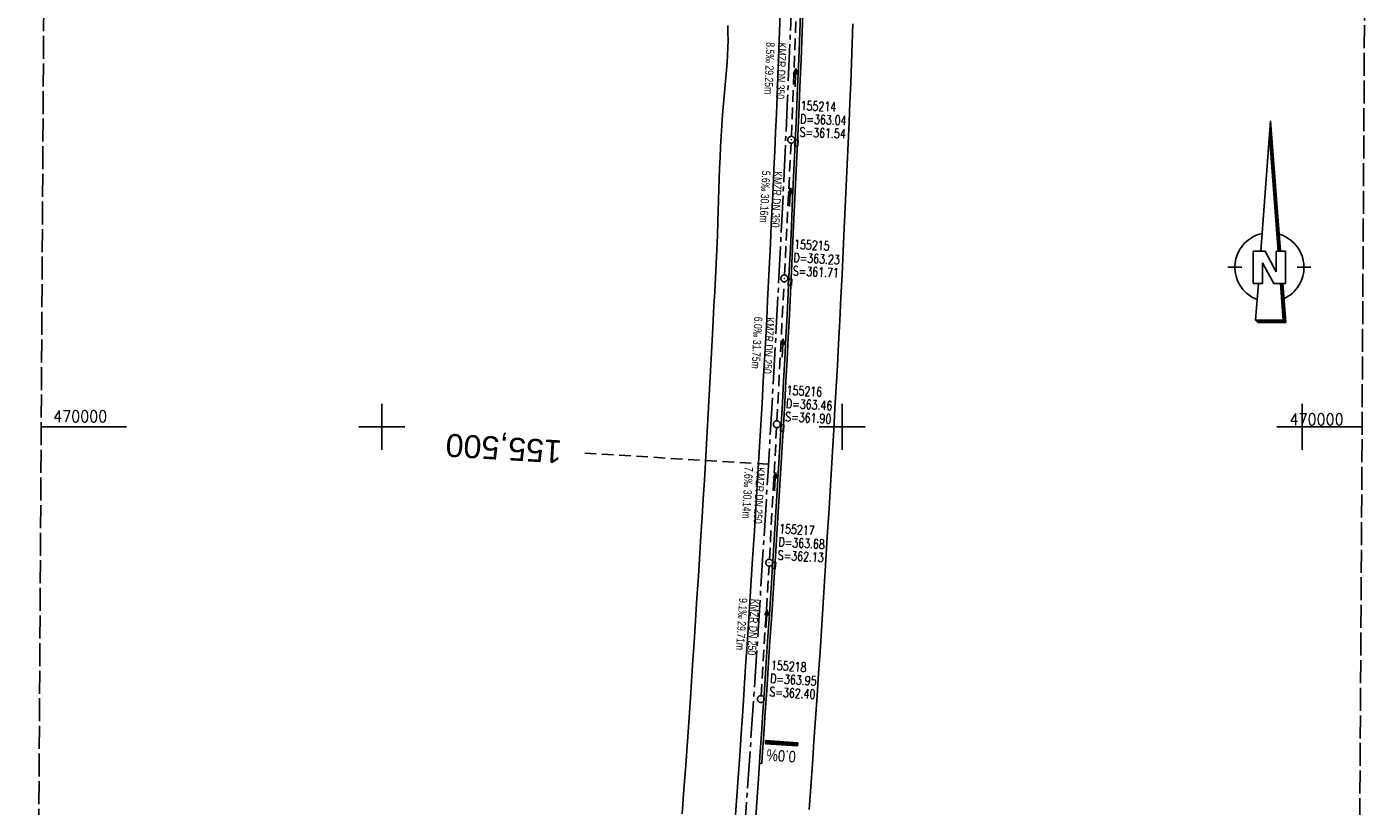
# Model space of a CAD drawing. Extents: x 511023 to 511316, y 469476 to 470403.
# Tile 3 of 4: x 511023 to 511315, y 469918 to 470087. Entities that reach past the tile are written whole.
import ezdxf
from ezdxf.enums import TextEntityAlignment as Align

# ---------------------------------------------------------------- set-up
doc = ezdxf.new("R2010")
doc.units = 0
doc.header["$LTSCALE"] = 10
doc.header["$MEASUREMENT"] = 0
for name, pattern in [('ACHSE', [5.5, 4, -0.5, 0.5, -0.5]), ('LT00', [0]), ('LT14', [0.6, 0.5, -0.1]), ('LT17', [0.15, 0.1, -0.05]), ('STRICHLINIE2', [0.375, 0.25, -0.125])]:
    doc.linetypes.add(name, pattern=pattern)
doc.layers.get('0').update_dxf_attribs({"linetype": 'LT00'})
for name, color, linetype in [('-AX-020', 250, 'ACHSE'), ('-Halt-Pfeil', 4, 'LT00'), ('-Haltung', 7, 'STRICHLINIE2'), ('-Haltungsbeschriftung', 140, 'LT00'), ('-QUE-20O', 11, 'LT00'), ('-Schachtbeschriftung', 5, 'LT00'), ('-ST-20', 30, 'LT17'), ('1401', 7, 'Continuous'), ('V97_AFBR_BAB', 250, 'LT00'), ('V97_KA_PRUF', 182, 'LT00'), ('V97_RASTER', 250, 'LT00'), ('V97_RINNE', 182, 'LT00'), ('V97_SINKK', 182, 'LT00')]:
    doc.layers.add(name, color=color, linetype=linetype)
doc.layers.add('-BLATT_97-RAND', color=7, linetype='LT14', plot=False)
doc.styles.add('Beschrift', font='ARIAL.TTF')
doc.styles.add('Haltungsbeschriftung', font='ARIAL.TTF', dxfattribs={"width": 0.75})
doc.styles.add('schachtbeschriftung', font='romans.shx', dxfattribs={"width": 0.75, "height": 2})
doc.styles.get("Standard").update_dxf_attribs({"font": 'romans.shx'})

# ---------------------------------------------------------------- blocks, each defined once
blk = doc.blocks.new('SYMB1401')
at = {"layer": '1401'}
for p, q in [((-2.1, -28.35), (0, 0)), ((0, 0), (2.15, -28.35)), ((1.75, -28.35), (-0.2, -2.68)), ((1.8, -28.35), (-0.17, -2.34)), ((1.85, -28.35), (-0.15, -2.01)), ((1.9, -28.35), (-0.12, -1.68)), ((1.95, -28.35), (-0.1, -1.34)), ((2, -28.35), (-0.07, -1.01)), ((2.05, -28.35), (-0.05, -0.67)), ((2.1, -28.35), (-0.02, -0.34)), ((1.65, -28.35), (-0.25, -3.35)), ((1.7, -28.35), (-0.22, -3.01)), ((-3.75, -35.35), (-3.75, -28.35)), ((-3.75, -28.35), (-1.2, -28.35)), ((1.25, -32.8), (-1.2, -28.35)), ((1.25, -32.8), (1.25, -28.35)), ((3.25, -28.35), (1.25, -28.35)), ((3.25, -28.35), (3.25, -35.35)), ((-9.25, -31.85), (-6.25, -31.85)), ((0.7, -35.35), (-1.75, -30.9)), ((-1.75, -30.9), (-1.75, -35.35)), ((5.75, -31.85), (8.75, -31.85)), ((-1.75, -35.35), (-3.75, -35.35)), ((-2.65, -35.35), (-3.25, -43.35)), ((3.25, -35.35), (0.7, -35.35)), ((2.75, -43.35), (2.15, -35.35)), ((2.8, -43.4), (2.2, -35.35)), ((3.3, -43.85), (2.65, -35.35)), ((-3.25, -43.35), (2.75, -43.35)), ((-3.2, -43.4), (2.8, -43.4))]:
    blk.add_line(p, q, dxfattribs=at)
for points in [[(-7.74, -32.11), (-7.75, -31.56), (-7.7, -31.01), (-7.62, -30.47), (-7.51, -29.93), (-7.35, -29.4), (-7.15, -28.89), (-6.92, -28.39), (-6.65, -27.91), (-6.34, -27.45), (-6.01, -27.02), (-5.64, -26.61), (-5.24, -26.23), (-4.82, -25.88), (-4.37, -25.56), (-3.9, -25.28), (-3.41, -25.03), (-2.9, -24.81), (-2.38, -24.64), (-1.85, -24.5)], [(1.85, -24.65), (2.37, -24.82), (2.88, -25.03), (3.37, -25.28), (3.85, -25.57), (4.3, -25.88), (4.72, -26.23), (5.12, -26.61), (5.49, -27.02), (5.83, -27.45), (6.13, -27.91), (6.41, -28.39), (6.64, -28.89), (6.84, -29.4), (7, -29.93), (7.12, -30.47), (7.2, -31.01), (7.24, -31.56), (7.25, -32.11)], [(-2.9, -38.85), (-3.41, -38.64), (-3.9, -38.39), (-4.37, -38.1), (-4.81, -37.78), (-5.24, -37.43), (-5.64, -37.05), (-6, -36.64), (-6.34, -36.21), (-6.64, -35.75), (-6.91, -35.27), (-7.15, -34.78), (-7.35, -34.26), (-7.5, -33.74), (-7.62, -33.2), (-7.7, -32.66), (-7.74, -32.11)], [(7.25, -32.11), (7.21, -32.66), (7.13, -33.21), (7.01, -33.74), (6.85, -34.27), (6.65, -34.78), (6.42, -35.28), (6.15, -35.76), (5.84, -36.22), (5.5, -36.66), (5.13, -37.07), (4.74, -37.45), (4.31, -37.8), (3.86, -38.12), (3.39, -38.4), (2.9, -38.65)], [(-3.15, -43.45), (2.85, -43.45), (2.25, -35.35)], [(-3.1, -43.5), (2.9, -43.5), (2.3, -35.35)], [(-3.05, -43.55), (2.95, -43.55), (2.35, -35.35)], [(-3, -43.6), (3, -43.6), (2.4, -35.35)], [(-2.95, -43.65), (3.05, -43.65), (2.45, -35.35)], [(-2.9, -43.7), (3.1, -43.7), (2.5, -35.35)], [(-2.85, -43.75), (3.15, -43.75), (2.55, -35.35)], [(-2.8, -43.8), (3.2, -43.8), (2.6, -35.35)], [(-2.78, -43.82), (3.25, -43.82), (2.62, -35.35)], [(-3.25, -43.35), (-2.75, -43.85), (3.3, -43.85)]]:
    blk.add_lwpolyline(points, dxfattribs=at)
blk = doc.blocks.new('SYMB0652')
at = {"color": 0, "linetype": 'ByBlock'}
blk.add_lwpolyline([(-0.15, -0.075), (0.15, -0.075), (0.15, 0.075), (-0.15, 0.075), (-0.15, -0.075)], dxfattribs=at)
blk = doc.blocks.new('SYMB0003')
at = {"color": 0, "linetype": 'ByBlock'}
for p, q in [((-0.015712, 0), (0.010166, 0.012015)), ((0, -0.021257), (-0.015712, 0)), ((0.010166, 0.012015), (0, -0.021257))]:
    blk.add_line(p, q, dxfattribs=at)
for points in [[(-0.031395, 0.499013), (-0.093691, 0.491144), (-0.154509, 0.475528), (-0.21289, 0.452414), (-0.267913, 0.422164), (-0.318712, 0.385257), (-0.364484, 0.342274), (-0.404509, 0.293893), (-0.438154, 0.240877), (-0.464888, 0.184062), (-0.484292, 0.124345), (-0.496058, 0.062667), (-0.5, 0)], [(-0.5, 0), (-0.496058, -0.062667), (-0.484292, -0.124345), (-0.464888, -0.184062), (-0.438154, -0.240877), (-0.404509, -0.293893), (-0.364485, -0.342274), (-0.318712, -0.385257), (-0.267914, -0.422164), (-0.21289, -0.452414), (-0.154509, -0.475529), (-0.093691, -0.491144), (-0.031395, -0.499014), (0.031395, -0.499014)], [(0.5, 0), (0.496057, 0.062667), (0.484292, 0.124345), (0.464888, 0.184062), (0.438153, 0.240877), (0.404509, 0.293893), (0.364484, 0.342274), (0.318712, 0.385257), (0.267913, 0.422164), (0.21289, 0.452414), (0.154509, 0.475528), (0.093691, 0.491144), (0.031395, 0.499013), (-0.031395, 0.499013)], [(0.031395, -0.499014), (0.093691, -0.491144), (0.154509, -0.475529), (0.21289, -0.452414), (0.267914, -0.422164), (0.318712, -0.385257), (0.364485, -0.342274), (0.404509, -0.293893), (0.438154, -0.240877), (0.464889, -0.184062), (0.484292, -0.124345), (0.496058, -0.062667), (0.5, 0)]]:
    blk.add_lwpolyline(points, dxfattribs=at)
blk = doc.blocks.new('SYMB0070')
at = {"color": 0, "linetype": 'ByBlock'}
for p, q in [((-0.5, 0), (0.2, 0)), ((0.5, 0), (0.2, 0.1)), ((0.2, 0.1), (0.2, 0)), ((0.468, 0), (0.21, 0.086)), ((0.21, 0.086), (0.21, -0.086)), ((0.21, -0.086), (0.468, 0)), ((0.22, -0.072), (0.437, 0)), ((0.23, -0.058), (0.405, 0)), ((0.24, -0.045), (0.374, 0)), ((0.342, 0), (0.25, 0.031)), ((0.25, 0.031), (0.25, -0.031)), ((0.25, -0.031), (0.342, 0)), ((0.26, -0.017), (0.31, 0)), ((0.27, -0.003), (0.279, 0))]:
    blk.add_line(p, q, dxfattribs=at)
for points in [[(0.2, 0), (0.2, -0.1), (0.5, 0)], [(0.437, 0), (0.22, 0.072), (0.22, -0.072)], [(0.405, 0), (0.23, 0.058), (0.23, -0.058)], [(0.374, 0), (0.24, 0.045), (0.24, -0.045)], [(0.31, 0), (0.26, 0.017), (0.26, -0.017)], [(0.279, 0), (0.27, 0.003), (0.27, -0.003)]]:
    blk.add_lwpolyline(points, dxfattribs=at)

msp = doc.modelspace()

# ---------------------------------------------------------------- linework, layer by layer
at = {"layer": '-AX-020', "ltscale": 0.2, "flags": 128}
msp.add_lwpolyline([(511187.2, 470402.03), (511187.36, 470399.01), (511188.16, 470382.77), (511188.88, 470366.53), (511189.52, 470350.29), (511190.08, 470334.04), (511190.56, 470317.79), (511190.96, 470301.53), (511191.28, 470285.28), (511191.52, 470269.02), (511191.68, 470252.76), (511191.76, 470236.51), (511191.77, 470220.25), (511191.69, 470203.99), (511191.53, 470187.73), (511191.29, 470171.47), (511191.24, 470169.01), (511190.91, 470152.75), (511190.5, 470136.5), (511190.02, 470120.25), (511189.47, 470104), (511188.85, 470087.75), (511188.17, 470071.51), (511187.43, 470055.27), (511186.63, 470039.03), (511185.78, 470022.79), (511184.88, 470006.56), (511183.93, 469990.33), (511182.94, 469974.1), (511181.91, 469957.87), (511180.85, 469941.65), (511179.74, 469925.43), (511178.61, 469909.21), (511177.46, 469892.99), (511176.28, 469876.78), (511175.08, 469860.56), (511173.86, 469844.35), (511172.63, 469828.14), (511171.39, 469811.93), (511170.14, 469795.72), (511168.85, 469778.99), (511145.55, 469477.26)], dxfattribs=at)
at = {"layer": '-BLATT_97-RAND'}
msp.add_lwpolyline([(511028.4, 470402.97), (511022.89, 469477.99), (511309.88, 469476.28), (511315.39, 470401.26), (511028.4, 470402.97)], dxfattribs=at)
at = {"layer": '-Haltung'}
for p, q in [((511189, 470063.13), (511190.07, 470090.86)), ((511187.5, 470033), (511188.93, 470061.63)), ((511185.86, 470001.3), (511187.42, 470031.51)), ((511184.22, 469971.2), (511185.78, 469999.8)), ((511182.41, 469941.55), (511184.14, 469969.71))]:
    msp.add_line(p, q, dxfattribs=at)
at = {"layer": '-QUE-20O'}
for p, q in [((511183.45, 469931.8), (511183.4, 469931.1)), ((511183.7, 469931.08), (511183.75, 469931.78)), ((511184.05, 469931.76), (511184, 469931.06)), ((511184.3, 469931.04), (511184.35, 469931.73)), ((511184.65, 469931.71), (511184.6, 469931.02)), ((511184.9, 469931), (511184.95, 469931.69)), ((511185.24, 469931.67), (511185.2, 469930.98)), ((511185.5, 469930.95), (511185.54, 469931.65)), ((511185.84, 469931.63), (511185.8, 469930.93)), ((511186.1, 469930.91), (511186.14, 469931.61)), ((511186.44, 469931.59), (511186.39, 469930.89)), ((511186.69, 469930.87), (511186.74, 469931.57)), ((511187.04, 469931.55), (511186.99, 469930.85)), ((511187.29, 469930.83), (511187.34, 469931.53)), ((511187.64, 469931.51), (511187.59, 469930.81)), ((511187.89, 469930.79), (511187.94, 469931.49)), ((511188.24, 469931.47), (511188.19, 469930.77)), ((511188.49, 469930.75), (511188.54, 469931.45)), ((511188.84, 469931.43), (511188.79, 469930.73)), ((511189.09, 469930.71), (511189.14, 469931.41)), ((511189.44, 469931.39), (511189.39, 469930.69)), ((511189.69, 469930.67), (511189.73, 469931.37)), ((511190.03, 469931.35), (511189.99, 469930.65)), ((511190.29, 469930.63), (511190.33, 469931.33))]:
    msp.add_line(p, q, dxfattribs=at)
msp.add_lwpolyline([(511183.34, 469931.1), (511183.39, 469931.8), (511190.37, 469931.32), (511190.32, 469930.63), (511183.34, 469931.1)], dxfattribs=at)
at = {"layer": '-ST-20', "ltscale": 2.5}
msp.add_line((511184.03, 469991.89), (511144.09, 469994.23), dxfattribs=at)
at = {"layer": 'V97_AFBR_BAB', "flags": 128}
for points in [[(511184.88, 470402.04), (511185, 470399.61), (511185.19, 470395.67), (511185.38, 470391.72), (511185.57, 470387.78), (511185.75, 470383.84), (511185.94, 470379.69), (511186.13, 470375.54), (511186.32, 470371.39), (511186.51, 470367.24), (511186.69, 470363.09), (511186.86, 470358.94), (511187.04, 470354.36), (511187.21, 470349.78), (511187.38, 470345.2), (511187.53, 470340.63), (511187.69, 470336.05), (511187.86, 470330.86), (511188.02, 470325.67), (511188.18, 470320.48), (511188.33, 470315.29), (511188.47, 470310.11), (511188.67, 470302.02), (511188.85, 470293.93), (511189.01, 470285.85), (511189.14, 470277.97), (511189.26, 470270.1), (511189.36, 470262.23), (511189.47, 470250.42), (511189.53, 470238.62), (511189.55, 470226.28), (511189.52, 470213.95), (511189.47, 470205.95), (511189.41, 470197.95), (511189.32, 470189.95), (511189.24, 470183.82), (511189.14, 470177.69), (511189.03, 470171.55), (511188.9, 470165.42), (511188.81, 470161.48), (511188.71, 470157.55), (511188.61, 470153.62), (511188.51, 470149.68), (511188.4, 470145.75), (511188.29, 470141.82), (511188.18, 470137.63), (511188.07, 470133.44), (511187.95, 470129.25), (511187.83, 470125.06), (511187.7, 470120.88), (511187.56, 470116.69), (511187.42, 470112.55), (511187.27, 470108.4), (511187.11, 470104.26), (511186.95, 470100.12), (511186.8, 470095.98), (511186.64, 470091.84), (511186.49, 470087.86), (511186.34, 470083.88), (511186.19, 470079.9), (511186.04, 470075.92), (511185.89, 470071.94), (511185.73, 470067.96), (511185.55, 470063.95), (511185.38, 470059.94), (511185.19, 470055.92), (511185.01, 470051.91), (511184.82, 470047.9), (511184.63, 470043.88), (511184.43, 470039.78), (511184.23, 470035.67), (511184.04, 470031.56), (511183.83, 470027.45), (511183.63, 470023.35), (511183.41, 470019.24), (511183.16, 470014.54), (511182.9, 470009.83), (511182.63, 470005.13), (511182.35, 470000.42), (511182.08, 469995.72), (511181.71, 469989.61), (511181.34, 469983.5), (511180.96, 469977.38), (511180.58, 469971.27), (511180.21, 469965.42), (511179.83, 469959.57), (511179.44, 469953.71), (511179.06, 469947.86), (511178.74, 469943.02), (511178.42, 469938.18), (511178.09, 469933.34), (511177.76, 469928.5), (511177.43, 469923.67), (511177.08, 469918.68), (511176.72, 469913.7), (511176.36, 469908.71), (511176, 469903.73), (511175.63, 469898.75), (511175.02, 469890.49), (511174.4, 469882.24), (511173.79, 469873.99), (511173.33, 469867.92), (511172.88, 469861.85), (511172.42, 469855.78), (511171.96, 469849.71), (511171.59, 469844.88), (511171.21, 469840.05), (511170.84, 469835.22), (511170.47, 469830.39), (511170.09, 469825.56), (511169.73, 469820.85), (511169.38, 469816.14), (511169.02, 469811.42), (511168.66, 469806.71), (511168.3, 469802), (511167.92, 469797.08), (511167.54, 469792.16), (511167.16, 469787.24), (511166.78, 469782.32), (511166.4, 469777.4), (511165.91, 469771.07), (511165.42, 469764.74), (511164.93, 469758.41), (511164.44, 469752.08), (511163.97, 469746), (511163.49, 469739.91), (511163.01, 469733.83), (511162.53, 469727.74), (511162.15, 469722.86), (511161.76, 469717.98), (511161.38, 469713.1), (511160.99, 469708.22), (511160.61, 469703.34), (511160.25, 469698.6), (511159.89, 469693.86), (511159.53, 469689.12), (511159.16, 469684.38), (511158.8, 469679.64), (511158.47, 469675.39), (511158.13, 469671.13), (511157.8, 469666.88), (511157.47, 469662.63), (511157.14, 469658.38), (511156.81, 469654.12), (511156.43, 469649.23), (511156.06, 469644.33), (511155.69, 469639.44), (511155.32, 469634.54), (511154.94, 469629.65), (511154.56, 469624.71), (511154.18, 469619.77), (511153.8, 469614.84), (511153.41, 469609.9), (511153.03, 469604.96), (511152.41, 469597), (511151.79, 469589.05), (511151.18, 469581.09), (511150.54, 469572.81), (511149.9, 469564.54), (511149.26, 469556.26), (511148.78, 469549.98), (511148.3, 469543.69), (511147.82, 469537.41), (511147.34, 469531.13), (511146.82, 469524.43), (511146.3, 469517.72), (511145.78, 469511.02), (511145.27, 469504.31), (511144.8, 469498.26), (511144.34, 469492.2), (511143.87, 469486.15), (511143.41, 469480.09), (511143.19, 469477.27)], [(511147.67, 469477.25), (511147.88, 469480), (511148.82, 469492.22), (511149.76, 469504.44), (511150.26, 469510.92), (511150.77, 469517.41), (511151.27, 469523.89), (511151.77, 469530.37), (511152.16, 469535.56), (511152.56, 469540.75), (511152.96, 469545.94), (511153.35, 469551.12), (511153.75, 469556.31), (511154.23, 469562.48), (511154.71, 469568.65), (511155.19, 469574.82), (511155.68, 469580.98), (511156.61, 469592.98), (511157.54, 469604.97), (511158.5, 469617.29), (511159.45, 469629.6), (511160.08, 469637.75), (511160.71, 469645.91), (511161.34, 469654.06), (511161.71, 469658.93), (511162.09, 469663.8), (511162.46, 469668.67), (511162.83, 469673.54), (511163.2, 469678.41), (511163.51, 469682.54), (511163.82, 469686.67), (511164.12, 469690.8), (511164.43, 469694.94), (511164.74, 469699.07), (511165.06, 469703.2), (511165.43, 469708.1), (511165.81, 469712.99), (511166.19, 469717.89), (511166.57, 469722.78), (511166.95, 469727.67), (511167.32, 469732.49), (511167.69, 469737.3), (511168.06, 469742.11), (511168.43, 469746.93), (511168.81, 469751.74), (511169.2, 469756.76), (511169.59, 469761.78), (511169.98, 469766.8), (511170.38, 469771.82), (511170.77, 469776.84), (511171.16, 469781.82), (511171.54, 469786.8), (511171.93, 469791.78), (511172.32, 469796.77), (511172.71, 469801.75), (511173.08, 469806.51), (511173.45, 469811.27), (511173.83, 469816.03), (511174.2, 469820.78), (511174.57, 469825.54), (511174.88, 469829.61), (511175.18, 469833.67), (511175.49, 469837.74), (511175.79, 469841.8), (511176.1, 469845.87), (511176.41, 469849.93), (511176.72, 469853.92), (511177.03, 469857.9), (511177.34, 469861.88), (511177.65, 469865.86), (511177.96, 469869.85), (511178.26, 469873.83), (511178.56, 469877.94), (511178.86, 469882.06), (511179.16, 469886.18), (511179.45, 469890.29), (511179.74, 469894.41), (511180.04, 469898.53), (511180.34, 469902.7), (511180.64, 469906.87), (511180.94, 469911.05), (511181.24, 469915.22), (511181.54, 469919.39), (511181.84, 469923.57), (511182.07, 469926.85)]]:
    msp.add_lwpolyline(points, dxfattribs=at)
at = {"layer": 'V97_AFBR_BAB'}
for points in [[(511165.28, 469915.85), (511165.66, 469921.13), (511166.03, 469926.41), (511166.54, 469933.69), (511167.04, 469940.97), (511167.52, 469948.25), (511167.84, 469953.08), (511168.16, 469957.91), (511168.47, 469962.75), (511168.78, 469967.58), (511169.09, 469972.42), (511169.34, 469976.39), (511169.6, 469980.36), (511169.84, 469984.33), (511170.09, 469988.31), (511170.33, 469992.28), (511170.56, 469996.26), (511170.78, 470000.23), (511171, 470004.21), (511171.21, 470008.19), (511171.42, 470012.17), (511171.63, 470016.15), (511171.84, 470020.13), (511172, 470023.19), (511172.17, 470026.25), (511172.33, 470029.31), (511172.49, 470032.37), (511172.64, 470035.43), (511172.79, 470038.48), (511172.92, 470041.54), (511173.04, 470044.59), (511173.11, 470046.91), (511173.19, 470049.23), (511173.26, 470051.55), (511173.33, 470053.87), (511173.41, 470056.19), (511173.5, 470058.51), (511173.61, 470060.83), (511173.73, 470063.16), (511173.88, 470065.49), (511174.05, 470067.82), (511174.19, 470069.44), (511174.34, 470071.06), (511174.49, 470072.68), (511174.64, 470074.3), (511174.78, 470075.92), (511174.91, 470077.54), (511175.03, 470079.16), (511175.12, 470080.77), (511175.19, 470082.38), (511175.23, 470083.99), (511175.22, 470085.6), (511175.18, 470087.2)], [(511192.85, 469916.8), (511193.2, 469921.74), (511193.55, 469926.68), (511193.9, 469931.61), (511194.25, 469936.55), (511194.59, 469941.49), (511194.92, 469946.43), (511195.23, 469951.11), (511195.53, 469955.8), (511195.83, 469960.49), (511196.12, 469965.18), (511196.41, 469969.87), (511196.8, 469976.06), (511197.18, 469982.24), (511197.55, 469988.43), (511197.92, 469994.62), (511198.2, 469999.3), (511198.47, 470003.98), (511198.73, 470008.66), (511198.99, 470013.34), (511199.24, 470018.02), (511199.5, 470023.06), (511199.75, 470028.09), (511200, 470033.12), (511200.24, 470038.15), (511200.48, 470043.18), (511200.7, 470047.79), (511200.92, 470052.4), (511201.13, 470057.02), (511201.34, 470061.63), (511201.53, 470066.24), (511201.71, 470070.5), (511201.88, 470074.76), (511202.04, 470079.02), (511202.2, 470083.28), (511202.35, 470087.54)]]:
    msp.add_lwpolyline(points, dxfattribs=at)
at = {"layer": 'V97_RASTER'}
for p, q in [((511100, 470005), (511100, 469995)), ((511200, 469995), (511200, 470005)), ((511300, 470005), (511300, 469995)), ((511044.52, 470000), (511026, 470000)), ((511105, 470000), (511095, 470000)), ((511205, 470000), (511195, 470000)), ((511313, 470000), (511294.5, 470000))]:
    msp.add_line(p, q, dxfattribs=at)
at = {"layer": 'V97_RINNE'}
msp.add_line((511182.56, 469926.82), (511182.07, 469926.85), dxfattribs=at)
for points in [[(511182.07, 469926.85), (511182.17, 469928.38), (511182.5, 469933.19), (511182.82, 469938), (511183.15, 469942.81), (511183.46, 469947.63), (511183.84, 469953.39), (511184.22, 469959.16), (511184.59, 469964.93), (511184.96, 469970.69), (511185.49, 469979.04), (511186, 469987.39), (511186.5, 469995.73), (511186.77, 470000.47), (511187.04, 470005.2), (511187.31, 470009.93), (511187.57, 470014.67), (511187.82, 470019.4), (511188.07, 470024.24), (511188.31, 470029.09), (511188.54, 470033.93), (511188.77, 470038.77), (511188.99, 470043.62), (511189.27, 470049.68), (511189.55, 470055.74), (511189.83, 470061.8), (511190.1, 470067.86), (511190.36, 470073.84), (511190.61, 470079.81), (511190.85, 470085.79), (511191.08, 470091.77)], [(511182.56, 469926.82), (511182.67, 469928.34), (511183, 469933.16), (511183.32, 469937.97), (511183.64, 469942.78), (511183.96, 469947.59), (511184.34, 469953.36), (511184.72, 469959.13), (511185.09, 469964.89), (511185.46, 469970.66), (511185.98, 469979.01), (511186.5, 469987.36), (511187, 469995.7), (511187.27, 470000.44), (511187.54, 470005.17), (511187.81, 470009.91), (511188.07, 470014.64), (511188.32, 470019.38), (511188.57, 470024.22), (511188.8, 470029.06), (511189.04, 470033.91), (511189.27, 470038.75), (511189.49, 470043.59), (511189.77, 470049.66), (511190.05, 470055.72), (511190.33, 470061.78), (511190.6, 470067.84), (511190.85, 470073.82), (511191.11, 470079.79), (511191.35, 470085.77), (511191.58, 470091.75)]]:
    msp.add_lwpolyline(points, dxfattribs=at)

# ---------------------------------------------------------------- block references
at = {"layer": '-Halt-Pfeil', "yscale": 4.000000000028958, "zscale": 4}
for p, xscale, rotation in [((511189.86, 470075.89), 3.999999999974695, 87.7806233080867), ((511188.7, 470049.9), 4.000000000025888, 87.13670330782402), ((511187.08, 470017.14), 4.000000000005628, 87.0457033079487), ((511185.46, 469988.08), 4.000000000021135, 86.87770330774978), ((511183.58, 469958.29), 3.999999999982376, 86.48896330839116)]:
    msp.add_blockref('SYMB0070', p, dxfattribs=dict(at, xscale=xscale, rotation=rotation))
at = {"layer": '1401'}
msp.add_blockref('SYMB1401', (511293.11, 470066.5), dxfattribs=at)
at = {"layer": 'V97_KA_PRUF', "xscale": 1.500000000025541, "yscale": 1.500000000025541, "zscale": 1.5, "rotation": 269.6589033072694}
for p in [(511188.97, 470062.38), (511187.46, 470032.25), (511185.83, 470000.55), (511184.18, 469970.45), (511182.36, 469940.8)]:
    msp.add_blockref('SYMB0003', p, dxfattribs=at)
at = {"layer": 'V97_SINKK', "zscale": 4.5}
for p, xscale, yscale, rotation in [((511190.09, 470061.7), 4.500000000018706, 4.500000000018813, 267.3705316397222), ((511188.69, 470031.44), 4.500000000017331, 4.500000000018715, 267.0799429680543), ((511187, 469999.71), 4.500000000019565, 4.500000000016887, 266.5797169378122), ((511185.2, 469969.85), 4.500000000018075, 4.500000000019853, 266.2614341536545)]:
    msp.add_blockref('SYMB0652', p, dxfattribs=dict(at, xscale=xscale, yscale=yscale, rotation=rotation))

# ---------------------------------------------------------------- texts
at = {"layer": '-Haltungsbeschriftung', "style": 'Haltungsbeschriftung', "width": 0.75}
for s, rotation, p in [('8.5‰ 29.25m', 267.7806, (511183.56, 470083.61)), ('KMZR DN 350', 267.7806, (511186.12, 470083.51)), ('5.6‰ 30.16m', 267.1367, (511182.64, 470055.7)), ('KMZR DN 350', 267.1367, (511185.2, 470055.58)), ('6.0‰ 31.75m', 267.0457, (511180.94, 470023.95)), ('KMZR DN 250', 267.0457, (511183.49, 470023.81)), ('7.6‰ 30.14m', 266.8777, (511178.89, 469991.36)), ('KMZR DN 250', 266.8777, (511181.44, 469991.22)), ('9.1‰ 29.71m', 266.489, (511177.65, 469962.8)), ('KMZR DN 250', 266.489, (511180.21, 469962.64))]:
    msp.add_text(s, height=1.8, rotation=rotation, dxfattribs=at).set_placement(p)
at = {"layer": '-QUE-20O', "style": 'Beschrift', "width": 0.8}
msp.add_text('0.0%%%', height=2.5, rotation=-183.8928, dxfattribs=at).set_placement((511190.04, 469929.5))
at = {"layer": '-Schachtbeschriftung', "style": 'schachtbeschriftung', "width": 0.75}
for s, rotation, p in [('155214', 357.7806, (511190.97, 470068.82)), ('D=363.04', 357.7806, (511190.86, 470065.94)), ('S=361.54', 357.7806, (511190.75, 470063.06)), ('155215', 357.1367, (511189.54, 470038.67)), ('D=363.23', 357.1367, (511189.39, 470035.79)), ('S=361.71', 357.1367, (511189.25, 470032.92)), ('155216', 357.0457, (511187.91, 470006.96)), ('D=363.46', 357.0457, (511187.76, 470004.09)), ('S=361.90', 357.0457, (511187.61, 470001.21)), ('155217', 356.8777, (511186.29, 469976.86)), ('D=363.68', 356.8777, (511186.13, 469973.98)), ('S=362.13', 356.8777, (511185.97, 469971.11)), ('155218', 356.489, (511184.51, 469947.19)), ('D=363.95', 356.489, (511184.33, 469944.32)), ('S=362.40', 356.489, (511184.16, 469941.44))]:
    msp.add_text(s, height=2, rotation=rotation, dxfattribs=at).set_placement(p)
at = {"layer": '-ST-20', "style": 'Beschrift'}
msp.add_text('155,500', height=5, rotation=-183.4033, dxfattribs=at).set_placement((511139.1, 469994.52), align=Align.MIDDLE_LEFT)
at = {"layer": 'V97_RASTER', "width": 0.915}
for p in [(511027.02, 470001), (511295.67, 470000.37)]:
    msp.add_text(' 470000', height=2.5, rotation=0.0016, dxfattribs=at).set_placement(p)

doc.saveas('drawing.dxf')
